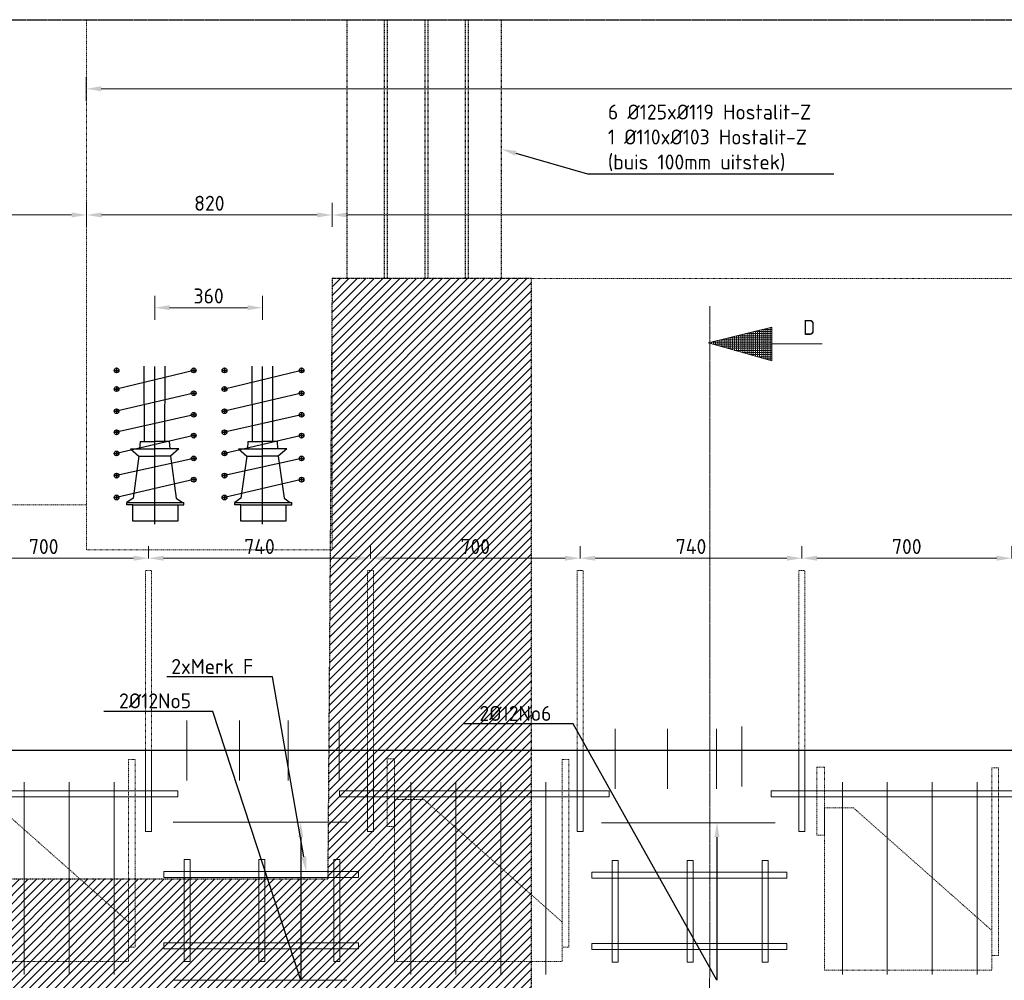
# Model space of a CAD drawing. Header units: millimetres. Extents: x -8028558 to 327273, y -63352 to 83293.
# Tile 159 of 195: x 245947 to 249233, y 10398 to 13602. Entities that reach past the tile are written whole.
import ezdxf
from ezdxf import colors
from ezdxf.entities.mleader import LeaderData, LeaderLine
from ezdxf.math import Vec2, Vec3

# ---------------------------------------------------------------- set-up
doc = ezdxf.new("R2010")
doc.units = ezdxf.units.MM
for name, pattern in [('NLCS-HIDDEN', [4, 2, -2]), ('XX-AFBREEK', [7, 4, -1, 1, -1]), ('ZZ-HIDDEN-SO', [4, 2, -2])]:
    doc.linetypes.add(name, pattern=pattern)
for name, color, linetype, lineweight in [('B-CO-BC-AFBREEKLIJN-G', 7, 'XX-AFBREEK', 18), ('B-CO-BC-AFBREEKLIJN-GD', 7, 'XX-AFBREEK', 25), ('B-CO-BC-BETONVORM-GD', 90, 'Continuous', 25), ('B-CO-BC-BETONVORM-GN', 10, 'ZZ-HIDDEN-SO', 13), ('B-CO-BC-BETONVORM_GEWAPEND-T70', 210, 'Continuous', 70), ('B-CO-BC-VOORSPANNING-GD', 200, 'Continuous', 25), ('B-CO-BC-WAPENING-G', 170, 'Continuous', 18), ('B-CO-BC-WAPENING_HOOFDWAPENING-G', 170, 'Continuous', 18), ('B-CO-BC-WAPENING_HOOFDWAPENING-GN', 140, 'NLCS-HIDDEN', 13), ('B-CO-KL-OVERIG_MANTELBUIS - CENTREERLIJN-GD', 8, 'NLCS-HIDDEN', 25), ('N-CO-BC-WAPENING_LOOPLIJN-G', 10, 'Continuous', 18), ('X-XX-AL-M', 7, 'Continuous', 18), ('X-XX-AL-VERWIJZING-T25', 7, 'Continuous', 25)]:
    doc.layers.add(name, color=color, linetype=linetype, lineweight=lineweight)
doc.layers.add('B-CO-BC-KABELGOOT-A', color=253, linetype='Continuous', lineweight=25, transparency=0.6)
doc.styles.add('NLCS-ISO-MM20-T25', font='NLCS-ISO.ttf', dxfattribs={"height": 50})
doc.dimstyles.new('NLCS-MM20-T25-PIJL_L0_H4', dxfattribs={"dimscale": 20, "dimtxt": 2.5, "dimasz": 2.5, "dimexe": 2, "dimexo": 2, "dimgap": 0.7, "dimtad": 1, "dimdec": 0, "dimzin": 0, "dimdsep": 46, "dimtxsty": 'NLCS-ISO-MM20-T25', "dimcen": 0, "dimdle": 2, "dimclrd": 256, "dimclre": 256, "dimclrt": 256, "dimadec": 4, "dimazin": 0, "dimtfac": 1, "dimtdec": 3, "dimtofl": 0, "dimtmove": 0, "dimatfit": 3, "dimfxl": 2, "dimfxlon": 1, "dimtfillclr": 256, "dimtolj": 1, "dimtzin": 0, "dimlwd": -1, "dimlwe": -1, "dimarcsym": 0})

# ---------------------------------------------------------------- blocks, each defined once
blk = doc.blocks.new('*D1209')
at = {"layer": 'X-XX-AL-M', "transparency": 16777216}
for p, q in [((245677.6, 11804.7), (245677.6, 11846)), ((246377.4, 11804.7), (246377.4, 11846)), ((245727.6, 11806), (246327.4, 11806))]:
    blk.add_line(p, q, dxfattribs=at)
for points in [[(245727.6, 11814.3), (245727.6, 11797.7), (245677.6, 11806)], [(246327.4, 11814.3), (246327.4, 11797.7), (246377.4, 11806)]]:
    blk.add_solid(points, dxfattribs=at)
at = {"layer": 'X-XX-AL-M', "transparency": 16777216, "insert": (246027.5, 11845), "char_height": 50, "attachment_point": 5, "style": 'NLCS-ISO-MM20-T25'}
blk.add_mtext('\\A1;700', dxfattribs=at)
blk = doc.blocks.new('*D1216')
at = {"layer": 'X-XX-AL-M', "transparency": 16777216}
for p, q in [((246377.4, 11804.7), (246377.4, 11846)), ((247117.6, 11804.7), (247117.6, 11846)), ((246427.4, 11806), (247067.6, 11806))]:
    blk.add_line(p, q, dxfattribs=at)
for points in [[(246427.4, 11814.3), (246427.4, 11797.7), (246377.4, 11806)], [(247067.6, 11814.3), (247067.6, 11797.7), (247117.6, 11806)]]:
    blk.add_solid(points, dxfattribs=at)
at = {"layer": 'X-XX-AL-M', "transparency": 16777216, "insert": (246747.5, 11845), "char_height": 50, "attachment_point": 5, "style": 'NLCS-ISO-MM20-T25'}
blk.add_mtext('\\A1;740', dxfattribs=at)
blk = doc.blocks.new('*D1217')
at = {"layer": 'X-XX-AL-M', "transparency": 16777216}
for p, q in [((247117.6, 11804.7), (247117.6, 11846)), ((247817.4, 11804.7), (247817.4, 11846)), ((247167.6, 11806), (247767.4, 11806))]:
    blk.add_line(p, q, dxfattribs=at)
for points in [[(247167.6, 11814.3), (247167.6, 11797.7), (247117.6, 11806)], [(247767.4, 11814.3), (247767.4, 11797.7), (247817.4, 11806)]]:
    blk.add_solid(points, dxfattribs=at)
at = {"layer": 'X-XX-AL-M', "transparency": 16777216, "insert": (247467.5, 11845), "char_height": 50, "attachment_point": 5, "style": 'NLCS-ISO-MM20-T25'}
blk.add_mtext('\\A1;700', dxfattribs=at)
blk = doc.blocks.new('*D1218')
at = {"layer": 'X-XX-AL-M', "transparency": 16777216}
for p, q in [((247817.4, 11804.7), (247817.4, 11846)), ((248557.6, 11804.7), (248557.6, 11846)), ((247867.4, 11806), (248507.6, 11806))]:
    blk.add_line(p, q, dxfattribs=at)
for points in [[(247867.4, 11814.3), (247867.4, 11797.7), (247817.4, 11806)], [(248507.6, 11814.3), (248507.6, 11797.7), (248557.6, 11806)]]:
    blk.add_solid(points, dxfattribs=at)
at = {"layer": 'X-XX-AL-M', "transparency": 16777216, "insert": (248187.5, 11845), "char_height": 50, "attachment_point": 5, "style": 'NLCS-ISO-MM20-T25'}
blk.add_mtext('\\A1;740', dxfattribs=at)
blk = doc.blocks.new('*D1219')
at = {"layer": 'X-XX-AL-M', "transparency": 16777216}
for p, q in [((248557.6, 11804.7), (248557.6, 11846)), ((249257.4, 11804.7), (249257.4, 11846)), ((248607.6, 11806), (249207.4, 11806))]:
    blk.add_line(p, q, dxfattribs=at)
for points in [[(248607.6, 11814.3), (248607.6, 11797.7), (248557.6, 11806)], [(249207.4, 11814.3), (249207.4, 11797.7), (249257.4, 11806)]]:
    blk.add_solid(points, dxfattribs=at)
at = {"layer": 'X-XX-AL-M', "transparency": 16777216, "insert": (248907.5, 11845), "char_height": 50, "attachment_point": 5, "style": 'NLCS-ISO-MM20-T25'}
blk.add_mtext('\\A1;700', dxfattribs=at)
blk = doc.blocks.new('*D1274')
at = {"layer": 'X-XX-AL-M', "transparency": 16777216}
for p, q in [((246397.7, 12601.7), (246397.7, 12681.7)), ((246757.7, 12601.7), (246757.7, 12681.7)), ((246447.7, 12641.7), (246707.7, 12641.7))]:
    blk.add_line(p, q, dxfattribs=at)
for points in [[(246447.7, 12650), (246447.7, 12633.4), (246397.7, 12641.7)], [(246707.7, 12650), (246707.7, 12633.4), (246757.7, 12641.7)]]:
    blk.add_solid(points, dxfattribs=at)
at = {"layer": 'X-XX-AL-M', "transparency": 16777216, "insert": (246577.7, 12680.7), "char_height": 50, "attachment_point": 5, "style": 'NLCS-ISO-MM20-T25'}
blk.add_mtext('\\A1;360', dxfattribs=at)
blk = doc.blocks.new('*D964')
at = {"layer": 'X-XX-AL-M', "transparency": 16777216}
for p, q in [((246169.5, 13331.9), (246169.5, 13411.9)), ((259691.1, 13331.9), (259691.1, 13411.9)), ((259641.1, 13371.9), (246219.5, 13371.9))]:
    blk.add_line(p, q, dxfattribs=at)
for points in [[(246219.5, 13380.2), (246219.5, 13363.6), (246169.5, 13371.9)], [(259641.1, 13380.2), (259641.1, 13363.6), (259691.1, 13371.9)]]:
    blk.add_solid(points, dxfattribs=at)
at = {"layer": 'X-XX-AL-M', "transparency": 16777216, "insert": (252930.3, 13410.9), "char_height": 50, "attachment_point": 5, "style": 'NLCS-ISO-MM20-T25'}
blk.add_mtext('\\A1;13522', dxfattribs=at)
blk = doc.blocks.new('*D1281')
at = {"layer": 'X-XX-AL-M', "transparency": 16777216}
for p, q in [((246990, 12911), (246990, 12991)), ((252523.1, 12911), (252523.1, 12991)), ((252473.1, 12951), (247040, 12951))]:
    blk.add_line(p, q, dxfattribs=at)
for points in [[(247040, 12959.3), (247040, 12942.6), (246990, 12951)], [(252473.1, 12959.3), (252473.1, 12942.6), (252523.1, 12951)]]:
    blk.add_solid(points, dxfattribs=at)
at = {"layer": 'X-XX-AL-M', "transparency": 16777216, "insert": (249756.6, 12990), "char_height": 50, "attachment_point": 5, "style": 'NLCS-ISO-MM20-T25'}
blk.add_mtext('\\A1;5533', dxfattribs=at)
blk = doc.blocks.new('*D1282')
at = {"layer": 'X-XX-AL-M', "transparency": 16777216}
for p, q in [((246170.4, 12911), (246170.4, 12991)), ((246990, 12911), (246990, 12991)), ((246940, 12951), (246220.4, 12951))]:
    blk.add_line(p, q, dxfattribs=at)
for points in [[(246220.4, 12959.3), (246220.4, 12942.6), (246170.4, 12951)], [(246940, 12959.3), (246940, 12942.6), (246990, 12951)]]:
    blk.add_solid(points, dxfattribs=at)
at = {"layer": 'X-XX-AL-M', "transparency": 16777216, "insert": (246580.2, 12990), "char_height": 50, "attachment_point": 5, "style": 'NLCS-ISO-MM20-T25'}
blk.add_mtext('\\A1;820', dxfattribs=at)
blk = doc.blocks.new('*D1283')
at = {"layer": 'X-XX-AL-M', "transparency": 16777216}
for p, q in [((243125.6, 12911), (243125.6, 12991)), ((246170.4, 12911), (246170.4, 12991)), ((246120.4, 12951), (243175.6, 12951))]:
    blk.add_line(p, q, dxfattribs=at)
for points in [[(243175.6, 12959.3), (243175.6, 12942.6), (243125.6, 12951)], [(246120.4, 12959.3), (246120.4, 12942.6), (246170.4, 12951)]]:
    blk.add_solid(points, dxfattribs=at)
at = {"layer": 'X-XX-AL-M', "transparency": 16777216, "insert": (244648, 12990), "char_height": 50, "attachment_point": 5, "style": 'NLCS-ISO-MM20-T25'}
blk.add_mtext('\\A1;3045', dxfattribs=at)

msp = doc.modelspace()

# ---------------------------------------------------------------- hatches: boundary and pattern name
at = {"layer": 'B-CO-BC-KABELGOOT-A'}
h = msp.add_hatch(dxfattribs=at)
h.set_pattern_fill('ACO-BETON_GEWAPEND-SODMM', color=256, scale=10, pattern_type=2)
h.set_pattern_definition([(45, (0, 0), (-14.1421356, 14.1421356), [])])
h.paths.add_polyline_path([(246990, 12738.7), (246975.3, 10735.1), (243145.2, 10735.1), (243148.5, 8994.7), (243825, 8994.7), (243825, 10166.9), (247655, 10166.9), (247655, 12738.7)])
at = {"layer": 'N-CO-BC-WAPENING_LOOPLIJN-G', "ltscale": 500, "true_color": 0x636466}
h = msp.add_hatch(dxfattribs=at)
h.set_pattern_fill('ANGLE', color=251)
h.set_pattern_definition([(0, (-1420104.69, -152626.154), (0, 6.985), [5.08, -1.905]), (90, (-1420104.69, -152626.154), (-6.985, 4e-16), [5.08, -1.905])])
h.paths.add_polyline_path([(248456.9, 12577), (248245.5, 12524.2), (248245.5, 12523.9), (248456.9, 12464.5)])

# ---------------------------------------------------------------- linework, layer by layer
at = {"layer": 'B-CO-BC-AFBREEKLIJN-G', "flags": 128}
msp.add_lwpolyline([(248249.4, 8230.9), (248249.9, 12646.3)], dxfattribs=at)
at = {"layer": 'B-CO-BC-AFBREEKLIJN-GD', "flags": 128}
msp.add_lwpolyline([(242274.4, 13602.3), (262893.6, 13602.3)], dxfattribs=at)
at = {"layer": 'B-CO-BC-BETONVORM-GD', "flags": 128}
msp.add_lwpolyline([(262329.6, 11164.7), (243124.6, 11164.7)], dxfattribs=at)
at = {"layer": 'B-CO-BC-BETONVORM-GN', "flags": 128}
for points in [[(246170.4, 11834), (246170.4, 13602.3)], [(252523.1, 12738.7), (246990, 12738.7)], [(246990, 12738.7), (246990, 11834)], [(246170.4, 11984.2), (243125.6, 11984.2)], [(246989.6, 11834), (246170, 11834)]]:
    msp.add_lwpolyline(points, dxfattribs=at)
at = {"layer": 'B-CO-BC-VOORSPANNING-GD', "ltscale": 500, "flags": 128}
for points in [[(246270.6, 12432.6), (246262.6, 12432.6)], [(246262.6, 12432.6), (246278.6, 12432.6)], [(246270.6, 12440.6), (246270.6, 12424.6)], [(246527.9, 12432.6), (246519.9, 12432.6)], [(246519.9, 12432.6), (246535.9, 12432.6)], [(246527.9, 12440.6), (246527.9, 12424.6)], [(246630.6, 12432.6), (246622.6, 12432.6)], [(246622.6, 12432.6), (246638.6, 12432.6)], [(246630.6, 12440.6), (246630.6, 12424.6)], [(246887.9, 12432.6), (246879.9, 12432.6)], [(246879.9, 12432.6), (246895.9, 12432.6)], [(246887.9, 12440.6), (246887.9, 12424.6)], [(246270.6, 12370.3), (246262.6, 12370.3)], [(246262.6, 12370.3), (246278.6, 12370.3)], [(246270.6, 12378.3), (246270.6, 12362.3)], [(246527.9, 12356.4), (246519.9, 12356.4)], [(246519.9, 12356.4), (246535.9, 12356.4)], [(246527.9, 12364.4), (246527.9, 12348.4)], [(246630.6, 12370.3), (246622.6, 12370.3)], [(246622.6, 12370.3), (246638.6, 12370.3)], [(246630.6, 12378.3), (246630.6, 12362.3)], [(246887.9, 12356.4), (246879.9, 12356.4)], [(246879.9, 12356.4), (246895.9, 12356.4)], [(246887.9, 12364.4), (246887.9, 12348.4)], [(246270.6, 12296.3), (246262.6, 12296.3)], [(246262.6, 12296.3), (246278.6, 12296.3)], [(246270.6, 12304.3), (246270.6, 12288.3)], [(246527.9, 12292.6), (246527.9, 12276.6)], [(246630.6, 12296.3), (246622.6, 12296.3)], [(246622.6, 12296.3), (246638.6, 12296.3)], [(246630.6, 12304.3), (246630.6, 12288.3)], [(246887.9, 12292.6), (246887.9, 12276.6)], [(246527.9, 12284.6), (246519.9, 12284.6)], [(246519.9, 12284.6), (246535.9, 12284.6)], [(246887.9, 12284.6), (246879.9, 12284.6)], [(246879.9, 12284.6), (246895.9, 12284.6)], [(246270.6, 12226.1), (246262.6, 12226.1)], [(246262.6, 12226.1), (246278.6, 12226.1)], [(246270.6, 12234.1), (246270.6, 12218.1)], [(246527.9, 12223), (246527.9, 12207)], [(246630.6, 12226.1), (246622.6, 12226.1)], [(246622.6, 12226.1), (246638.6, 12226.1)], [(246630.6, 12234.1), (246630.6, 12218.1)], [(246887.9, 12223), (246887.9, 12207)], [(246527.9, 12215), (246519.9, 12215)], [(246519.9, 12215), (246535.9, 12215)], [(246887.9, 12215), (246879.9, 12215)], [(246879.9, 12215), (246895.9, 12215)], [(246270.6, 12163.5), (246270.6, 12147.5)], [(246630.6, 12163.5), (246630.6, 12147.5)], [(246270.6, 12155.5), (246262.6, 12155.5)], [(246262.6, 12155.5), (246278.6, 12155.5)], [(246527.9, 12138.8), (246519.9, 12138.8)], [(246519.9, 12138.8), (246535.9, 12138.8)], [(246527.9, 12146.8), (246527.9, 12130.8)], [(246630.6, 12155.5), (246622.6, 12155.5)], [(246622.6, 12155.5), (246638.6, 12155.5)], [(246887.9, 12138.8), (246879.9, 12138.8)], [(246879.9, 12138.8), (246895.9, 12138.8)], [(246887.9, 12146.8), (246887.9, 12130.8)], [(246270.6, 12081.5), (246262.6, 12081.5)], [(246262.6, 12081.5), (246278.6, 12081.5)], [(246270.6, 12089.5), (246270.6, 12073.5)], [(246527.9, 12068.1), (246519.9, 12068.1)], [(246519.9, 12068.1), (246535.9, 12068.1)], [(246527.9, 12076.1), (246527.9, 12060.1)], [(246630.6, 12081.5), (246622.6, 12081.5)], [(246622.6, 12081.5), (246638.6, 12081.5)], [(246630.6, 12089.5), (246630.6, 12073.5)], [(246887.9, 12068.1), (246879.9, 12068.1)], [(246879.9, 12068.1), (246895.9, 12068.1)], [(246887.9, 12076.1), (246887.9, 12060.1)], [(246270.6, 12008.6), (246262.6, 12008.6)], [(246262.6, 12008.6), (246278.6, 12008.6)], [(246270.6, 12016.6), (246270.6, 12000.6)], [(246630.6, 12008.6), (246622.6, 12008.6)], [(246622.6, 12008.6), (246638.6, 12008.6)], [(246630.6, 12016.6), (246630.6, 12000.6)], [(246305.1, 11984.2), (246305.1, 11992.2)], [(246325.1, 11984.2), (246305.1, 11984.2)], [(246325.1, 11929.2), (246325.1, 11984.2)], [(246325.1, 11984.2), (246475.1, 11984.2)], [(246475.1, 11984.2), (246475.1, 11929.2)], [(246475.1, 11984.2), (246495.1, 11984.2)], [(246495.1, 11984.2), (246495.1, 11992.2)], [(246665.1, 11984.2), (246665.1, 11992.2)], [(246685.1, 11984.2), (246665.1, 11984.2)], [(246685.1, 11929.2), (246685.1, 11984.2)], [(246685.1, 11984.2), (246835.1, 11984.2)], [(246835.1, 11984.2), (246835.1, 11929.2)], [(246835.1, 11984.2), (246855.1, 11984.2)], [(246855.1, 11984.2), (246855.1, 11992.2)], [(246475.1, 11929.2), (246325.1, 11929.2)], [(246835.1, 11929.2), (246685.1, 11929.2)]]:
    msp.add_lwpolyline(points, dxfattribs=at)
at = {"layer": 'B-CO-BC-VOORSPANNING-GD', "ltscale": 5, "flags": 128}
for points in [[(246527.9, 12432.6), (246270.6, 12370.3)], [(246363.6, 12195.7), (246362.9, 12446.7)], [(246397.7, 11919.9), (246397.7, 12445)], [(246431.8, 12195.7), (246432.5, 12446.7)], [(246887.9, 12432.6), (246630.6, 12370.3)], [(246723.6, 12195.7), (246722.9, 12446.7)], [(246757.7, 11919.9), (246757.7, 12445)], [(246791.8, 12195.7), (246792.5, 12446.7)], [(246527.9, 12356.4), (246270.6, 12296.3)], [(246887.9, 12356.4), (246630.6, 12296.3)], [(246527.9, 12284.6), (246270.6, 12226.1)], [(246887.9, 12284.6), (246630.6, 12226.1)], [(246527.9, 12215), (246270.6, 12155.5)], [(246348.9, 12195.8), (246347.5, 12170.6)], [(246446.5, 12195.8), (246447.8, 12170.6)], [(246887.9, 12215), (246630.6, 12155.5)], [(246708.9, 12195.8), (246707.5, 12170.6)], [(246806.5, 12195.8), (246807.8, 12170.6)], [(246317.1, 12170.9), (246345.1, 12145.9)], [(246478.2, 12170.9), (246450.2, 12145.9)], [(246677.1, 12170.9), (246705.1, 12145.9)], [(246838.2, 12170.9), (246810.2, 12145.9)], [(246527.9, 12138.8), (246270.6, 12081.5)], [(246345.1, 12145.9), (246325.6, 12006.5)], [(246450.2, 12145.9), (246469.7, 12006.5)], [(246887.9, 12138.8), (246630.6, 12081.5)], [(246705.1, 12145.9), (246685.6, 12006.5)], [(246810.2, 12145.9), (246829.7, 12006.5)], [(246527.9, 12068.1), (246270.6, 12008.6)], [(246887.9, 12068.1), (246630.6, 12008.6)], [(246325.6, 12006.5), (246305.1, 11992.2)], [(246469.7, 12006.5), (246490.2, 11992.2)], [(246685.6, 12006.5), (246665.1, 11992.2)], [(246829.7, 12006.5), (246850.2, 11992.2)], [(246305.1, 11992.2), (246495.1, 11992.2)], [(246665.1, 11992.2), (246855.1, 11992.2)]]:
    msp.add_lwpolyline(points, dxfattribs=at)
at = {"layer": 'B-CO-BC-VOORSPANNING-GD', "flags": 128}
for points in [[(246348.9, 12195.8), (246397.7, 12195.8)], [(246446.5, 12195.8), (246397.7, 12195.8)], [(246708.9, 12195.8), (246757.7, 12195.8)], [(246806.5, 12195.8), (246757.7, 12195.8)], [(246317.1, 12170.9), (246397.7, 12170.9)], [(246478.2, 12170.9), (246397.7, 12170.9)], [(246677.1, 12170.9), (246757.7, 12170.9)], [(246838.2, 12170.9), (246757.7, 12170.9)], [(246345.1, 12145.9), (246397.7, 12145.9)], [(246450.2, 12145.9), (246397.7, 12145.9)], [(246705.1, 12145.9), (246757.7, 12145.9)], [(246810.2, 12145.9), (246757.7, 12145.9)]]:
    msp.add_lwpolyline(points, dxfattribs=at)
at = {"layer": 'B-CO-BC-VOORSPANNING-GD', "ltscale": 500}
for centre in [(246270.6, 12432.6), (246527.9, 12432.6), (246630.6, 12432.6), (246887.9, 12432.6), (246270.6, 12370.3), (246527.9, 12356.4), (246630.6, 12370.3), (246887.9, 12356.4), (246270.6, 12296.3), (246527.9, 12284.6), (246630.6, 12296.3), (246887.9, 12284.6), (246270.6, 12226.1), (246527.9, 12215), (246630.6, 12226.1), (246887.9, 12215), (246270.6, 12155.5), (246630.6, 12155.5), (246527.9, 12138.8), (246887.9, 12138.8), (246270.6, 12081.5), (246527.9, 12068.1), (246630.6, 12081.5), (246887.9, 12068.1), (246270.6, 12008.6), (246630.6, 12008.6)]:
    msp.add_circle(centre, 8, dxfattribs=at)
at = {"layer": 'B-CO-BC-WAPENING-G', "flags": 128}
msp.add_lwpolyline([(248456.9, 12520.8), (248625.4, 12520.8)], dxfattribs=at)
at = {"layer": 'B-CO-BC-WAPENING_HOOFDWAPENING-G', "flags": 128}
for points in [[(246504.8, 11064.7), (246504.8, 11264.7)], [(246680.3, 11064.7), (246680.3, 11264.7)], [(246842.9, 11064.7), (246842.9, 11264.7)], [(247013.6, 11064.7), (247013.6, 11264.7)], [(247933.8, 11037.3), (247933.8, 11237.3)], [(248109.3, 11037.3), (248109.3, 11237.3)], [(248272, 11037.3), (248272, 11237.3)], [(248357.3, 11044.7), (248357.3, 11244.7)], [(246367.4, 10894.7), (246367.4, 11164.7)], [(246387.4, 10894.7), (246387.4, 11164.7)], [(247107.6, 10894.7), (247107.6, 11164.7)], [(247127.6, 10894.7), (247127.6, 11164.7)], [(247807.4, 10894.7), (247807.4, 11164.7)], [(247827.4, 10894.7), (247827.4, 11164.7)], [(248547.6, 10894.7), (248547.6, 11164.7)], [(248567.6, 10894.7), (248567.6, 11164.7)], [(245962.4, 11058.9), (245962.4, 10417.3)], [(246112.4, 11058.9), (246112.4, 10417.3)], [(246262.4, 11058.9), (246262.4, 10417.3)], [(247252.4, 11058.9), (247252.4, 10417.3)], [(247402.4, 11058.9), (247402.4, 10417.3)], [(247552.4, 11058.9), (247552.4, 10417.3)], [(247702.4, 11058.9), (247702.4, 10417.3)], [(248692.4, 11058.9), (248692.4, 10417.3)], [(248842.4, 11058.9), (248842.4, 10417.3)], [(248992.4, 11058.9), (248992.4, 10417.3)], [(249142.4, 11058.9), (249142.4, 10417.3)], [(247038.8, 10925.9), (246459.8, 10925.9)], [(248467.8, 10923.6), (247888.9, 10923.6)], [(246387.4, 10894.7), (246367.4, 10894.7)], [(247127.6, 10894.7), (247107.6, 10894.7)], [(247827.4, 10894.7), (247807.4, 10894.7)], [(248567.6, 10894.7), (248547.6, 10894.7)], [(247038.8, 10398.2), (246459.8, 10398.2)]]:
    msp.add_lwpolyline(points, dxfattribs=at)
at = {"layer": 'B-CO-BC-WAPENING_HOOFDWAPENING-G'}
for points in [[(246474.4, 11009.7), (245574.4, 11009.7), (245574.4, 11029.7), (246474.4, 11029.7)], [(247914.4, 11009.7), (247014.4, 11009.7), (247014.4, 11029.7), (247914.4, 11029.7)], [(249354.4, 11009.7), (248454.4, 11009.7), (248454.4, 11029.7), (249354.4, 11029.7)], [(246515.8, 10460.7), (246495.8, 10460.7), (246495.8, 10800.7), (246515.8, 10800.7)], [(246765.8, 10460.7), (246745.8, 10460.7), (246745.8, 10800.7), (246765.8, 10800.7)], [(247015.8, 10460.7), (246995.8, 10460.7), (246995.8, 10800.7), (247015.8, 10800.7)], [(247944.8, 10458.3), (247924.8, 10458.3), (247924.8, 10798.3), (247944.8, 10798.3)], [(248194.8, 10458.3), (248174.8, 10458.3), (248174.8, 10798.3), (248194.8, 10798.3)], [(248444.8, 10458.3), (248424.8, 10458.3), (248424.8, 10798.3), (248444.8, 10798.3)], [(247077.7, 10740.7), (246427.7, 10740.7), (246427.7, 10760.7), (247077.7, 10760.7)], [(248506.8, 10738.4), (247856.8, 10738.4), (247856.8, 10758.4), (248506.8, 10758.4)], [(247077.7, 10503.2), (246427.7, 10503.2), (246427.7, 10523.2), (247077.7, 10523.2)], [(248506.8, 10500.9), (247856.8, 10500.9), (247856.8, 10520.9), (248506.8, 10520.9)]]:
    msp.add_lwpolyline(points, close=True, dxfattribs=at)
at = {"layer": 'B-CO-BC-WAPENING_HOOFDWAPENING-GN', "flags": 128}
for points in [[(246387.4, 11764.7), (246367.4, 11764.7)], [(246367.4, 11764.7), (246367.4, 11164.7)], [(246387.4, 11164.7), (246387.4, 11764.7)], [(247127.6, 11764.7), (247107.6, 11764.7)], [(247107.6, 11764.7), (247107.6, 11164.7)], [(247127.6, 11164.7), (247127.6, 11764.7)], [(247827.4, 11764.7), (247807.4, 11764.7)], [(247807.4, 11764.7), (247807.4, 11164.7)], [(247827.4, 11164.7), (247827.4, 11764.7)], [(248567.6, 11764.7), (248547.6, 11764.7)], [(248547.6, 11764.7), (248547.6, 11164.7)], [(248567.6, 11164.7), (248567.6, 11764.7)], [(245848.7, 11001.7), (246310, 10593)], [(247198.3, 10460.5), (247198.3, 11001.7)], [(247198.3, 11001.7), (247295.6, 11001.7)], [(247295.6, 11001.7), (247756.9, 10593)], [(248632.4, 10431.9), (248632.4, 10973.1)], [(248632.4, 10973.1), (248729.7, 10973.1)], [(248729.7, 10973.1), (249191, 10564.4)], [(246310, 10509.2), (246310, 10460.5)], [(247756.9, 10509.2), (247756.9, 10460.5)], [(246310, 10460.5), (245751.4, 10460.5)], [(247756.9, 10460.5), (247198.3, 10460.5)], [(249191, 10480.5), (249191, 10431.9)], [(249191, 10431.9), (248632.4, 10431.9)]]:
    msp.add_lwpolyline(points, dxfattribs=at)
at = {"layer": 'B-CO-BC-WAPENING_HOOFDWAPENING-GN'}
for points in [[(246332.3, 11135.1), (246310, 11135.1), (246310, 10509.2), (246332.3, 10509.2)], [(247198.3, 10911.3), (247173.1, 10911.3), (247173.1, 11137.3), (247198.3, 11137.3)], [(247779.2, 11135.1), (247756.9, 11135.1), (247756.9, 10509.2), (247779.2, 10509.2)], [(248632.4, 10882.7), (248607.1, 10882.7), (248607.1, 11108.7), (248632.4, 11108.7)], [(249213.3, 11106.5), (249191, 11106.5), (249191, 10480.5), (249213.3, 10480.5)]]:
    msp.add_lwpolyline(points, close=True, dxfattribs=at)
at = {"layer": 'B-CO-KL-OVERIG_MANTELBUIS - CENTREERLIJN-GD', "flags": 128}
for points in [[(247040, 12738.7), (247040, 13602.3)], [(247165, 12738.7), (247165, 13602.3)], [(247175, 12738.7), (247175, 13602.3)], [(247300, 12738.7), (247300, 13602.3)], [(247310, 12738.7), (247310, 13602.3)], [(247435, 12738.7), (247435, 13602.3)], [(247445, 12738.7), (247445, 13602.3)], [(247555, 12738.7), (247555, 13602.3)]]:
    msp.add_lwpolyline(points, dxfattribs=at)
msp.add_lwpolyline([(246990, 12738.7), (246975.3, 10735.1), (243145.2, 10735.1), (243148.5, 8994.7), (243825, 8994.7), (243825, 10166.9), (247655, 10166.9), (247655, 12738.7)], close=True, dxfattribs=at)
at = {"layer": 'N-CO-BC-WAPENING_LOOPLIJN-G', "ltscale": 500, "flags": 128}
for points in [[(248244.9, 12524.1), (248456.9, 12577)], [(248456.9, 12577), (248456.9, 12464.5)], [(248456.9, 12464.5), (248244.9, 12524.1)]]:
    msp.add_lwpolyline(points, dxfattribs=at)

# ---------------------------------------------------------------- texts
at = {"layer": 'B-CO-BC-BETONVORM_GEWAPEND-T70', "ltscale": 500, "insert": (248602.1, 12601.1), "char_height": 50, "attachment_point": 3, "style": 'NLCS-ISO-MM20-T25'}
msp.add_mtext_dynamic_manual_height_columns('D', width=332.893, gutter_width=35, heights=[0], dxfattribs=at)

# ---------------------------------------------------------------- dimensions: what is measured, and where the dimension line sits
at = {"layer": 'X-XX-AL-M'}
for base, p1, p2, picture, middle in [((246169.5, 13371.9), (259691.1, 11834), (246169.5, 11834), '*D964', (252930.3, 13410.9)), ((243125.6, 12951), (246170.4, 11984.2), (243125.6, 11983.5), '*D1283', (244648, 12990)), ((246170.4, 12951), (246990, 12738.7), (246170.4, 11984.2), '*D1282', (246580.2, 12990)), ((246990, 12951), (252523.1, 12738.7), (246990, 12738.7), '*D1281', (249756.6, 12990)), ((246757.7, 12641.7), (246397.7, 12445), (246757.7, 12445), '*D1274', (246577.7, 12680.7)), ((246377.4, 11806), (245677.6, 11764.7), (246377.4, 11764.7), '*D1209', (246027.5, 11845)), ((247117.6, 11806), (246377.4, 11764.7), (247117.6, 11764.7), '*D1216', (246747.5, 11845)), ((247817.4, 11806), (247117.6, 11764.7), (247817.4, 11764.7), '*D1217', (247467.5, 11845)), ((248557.6, 11806), (247817.4, 11764.7), (248557.6, 11764.7), '*D1218', (248187.5, 11845)), ((249257.4, 11806), (248557.6, 11764.7), (249257.4, 11764.7), '*D1219', (248907.5, 11845))]:
    dim = msp.add_linear_dim(base=base, p1=p1, p2=p2, dimstyle='NLCS-MM20-T25-PIJL_L0_H4', dxfattribs=at)
    dim.commit()
    dim.dimension.update_dxf_attribs({"geometry": picture, "text_midpoint": middle})

# ---------------------------------------------------------------- leaders
at = {"layer": 'X-XX-AL-VERWIJZING-T25'}
ml = msp.add_multileader_mtext('Standard', dxfattribs=at)
ml.set_content('6 Ø125xØ119 Hostalit-Z\\P1 Ø110xØ103 Hostalit-Z\\P(buis 100mm uitstek)', color=256, style='NLCS-ISO-MM20-T25')
ml.set_leader_properties(color=256, linetype='ByLayer', lineweight=-1)
ml.build(insert=Vec2(0, 0))
ml.multileader.update_dxf_attribs({"text_left_attachment_type": 5, "text_right_attachment_type": 5, "dogleg_length": 50, "arrow_head_size": 50})
ctx = ml.context
ctx.base_point, ctx.char_height, ctx.arrow_head_size, ctx.landing_gap_size, ctx.plane_origin = Vec3(247892, 13087.6), 50, 50, 18, Vec3(245746.5, 13240.1)
ctx.left_attachment, ctx.right_attachment = 5, 5
notes = []
notes.append((ctx, [(0, (1, 1, 0), (247842, 13087.6), (1, 0), 50, [(0, [(247555, 13170.5)], 0, [])])]))
ctx.mtext.insert, ctx.mtext.width, ctx.mtext.flow_direction = Vec3(247910, 13319.3), 13466.668, 5
ml = msp.add_multileader_mtext('Standard', dxfattribs=at)
ml.set_content('2xMerk F', color=256, style='NLCS-ISO-MM20-T25')
ml.set_leader_properties(color=256, linetype='ByLayer', lineweight=-1)
ml.build(insert=Vec2(0, 0))
ml.multileader.update_dxf_attribs({"text_left_attachment_type": 5, "text_right_attachment_type": 5, "dogleg_length": 50, "arrow_head_size": 50})
ctx = ml.context
ctx.base_point, ctx.char_height, ctx.arrow_head_size, ctx.landing_gap_size, ctx.plane_origin = Vec3(246435.1, 11410), 50, 50, 18, Vec3(247118.7, 10760.7)
ctx.left_attachment, ctx.right_attachment = 5, 5
notes.append((ctx, [(0, (1, 1, 0), (246791.1, 11410), (-1, 0), 50, [(0, [(246903.7, 10760.7)], 0, [])])]))
ctx.mtext.insert, ctx.mtext.flow_direction = Vec3(246453.1, 11470), 5
ml = msp.add_multileader_mtext('Standard', dxfattribs=at)
ml.set_content('2Ø12No5', color=256, style='NLCS-ISO-MM20-T25')
ml.set_leader_properties(color=256, linetype='ByLayer', lineweight=-1)
ml.build(insert=Vec2(0, 0))
ml.multileader.update_dxf_attribs({"text_left_attachment_type": 5, "text_right_attachment_type": 5, "dogleg_length": 50, "arrow_head_size": 50})
ctx = ml.context
ctx.base_point, ctx.char_height, ctx.arrow_head_size, ctx.landing_gap_size, ctx.plane_origin = Vec3(246260.8, 11295.2), 50, 50, 18, Vec3(246885.2, 10925.9)
ctx.left_attachment, ctx.right_attachment = 5, 5
notes.append((ctx, [(0, (1, 1, 0), (246591.8, 11295.2), (-1, 0), 50, [(1, [(246885.2, 10925.9), (246885.2, 10398.2)], 0, [])])]))
ctx.mtext.insert, ctx.mtext.flow_direction = Vec3(246278.8, 11355.2), 5
ml = msp.add_multileader_mtext('Standard', dxfattribs=at)
ml.set_content('2Ø12No6', color=256, style='NLCS-ISO-MM20-T25')
ml.set_leader_properties(color=256, linetype='ByLayer', lineweight=-1)
ml.build(insert=Vec2(0, 0))
ml.multileader.update_dxf_attribs({"text_left_attachment_type": 5, "text_right_attachment_type": 5, "dogleg_length": 50, "arrow_head_size": 50})
ctx = ml.context
ctx.base_point, ctx.char_height, ctx.arrow_head_size, ctx.landing_gap_size, ctx.plane_origin = Vec3(247463.4, 11253.4), 50, 50, 18, Vec3(248274.1, 10925.9)
ctx.left_attachment, ctx.right_attachment = 5, 5
notes.append((ctx, [(0, (1, 1, 0), (247794.4, 11253.4), (-1, 0), 50, [(1, [(248274.1, 10925.9), (248274.1, 10398.2)], 0, [])])]))
ctx.mtext.insert, ctx.mtext.flow_direction = Vec3(247481.4, 11313.4), 5
for ctx, leaders in notes:
    for number, flags, end, landing, length, lines in leaders:
        leader = LeaderData()
        leader.index, (leader.has_last_leader_line, leader.has_dogleg_vector, leader.attachment_direction) = number, flags
        leader.last_leader_point, leader.dogleg_vector, leader.dogleg_length = Vec3(end), Vec3(landing), length
        for number, points, colour, breaks in lines:
            line = LeaderLine()
            line.index, line.vertices, line.color, line.breaks = number, Vec3.list(points), colors.encode_raw_color(colour), breaks
            leader.lines.append(line)
        ctx.leaders.append(leader)

doc.saveas('drawing.dxf')
